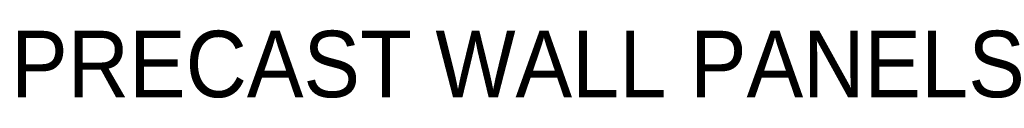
# Model space of a CAD drawing. Header units: inches. Extents: x 119 to 13708, y 367 to 7376.
# Tile 10 of 21: x 623 to 753, y 851 to 860. Entities that reach past the tile are written whole.
import ezdxf

# ---------------------------------------------------------------- set-up
doc = ezdxf.new("R2010")
doc.units = ezdxf.units.IN
doc.header["$MEASUREMENT"] = 0
doc.layers.add('G-PLAN-OTLN', color=6, linetype='Continuous', lineweight=35, true_color=0xff00ff)
doc.layers.add('S-301 Building Sections [E-201 Reference]$0$G-ELECT-REF', color=253, linetype='Continuous', lineweight=9)
doc.styles.add("S-301 Building Sections [E-201 Reference]$0$3 4 1'-0", font='arial.ttf', dxfattribs={"height": 2})

# ---------------------------------------------------------------- blocks, each defined once
blk = doc.blocks.new('S-301 Building Sections [E-201 Reference]')
at = {"layer": 'S-301 Building Sections [E-201 Reference]$0$G-ELECT-REF', "color": 9, "style": "S-301 Building Sections [E-201 Reference]$0$3 4 1'-0"}
blk.add_text('PRECAST WALL PANELS', height=2, dxfattribs=at).set_placement((728.264, 310.917))

msp = doc.modelspace()

# ---------------------------------------------------------------- block references
at = {"layer": 'G-PLAN-OTLN', "color": 0, "xscale": 4.390625, "yscale": 4.390625, "zscale": 4.390625}
msp.add_blockref('S-301 Building Sections [E-201 Reference]', (-2575.93877, -514.22823), dxfattribs=at)

doc.saveas('drawing.dxf')
